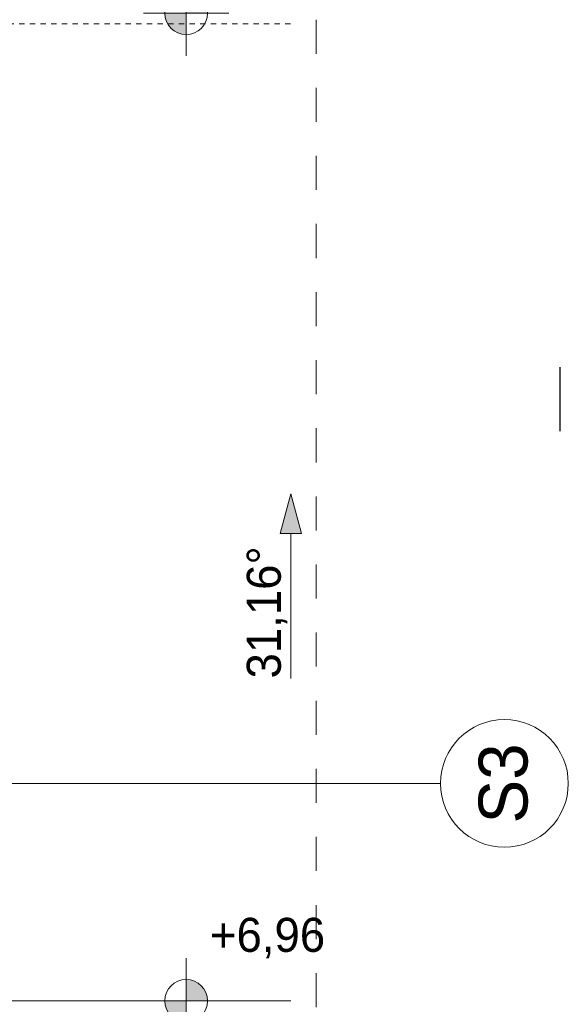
# Model space of a CAD drawing. Extents: x -438200 to -357500, y 15000 to 163871.
# Tile 69 of 148: x -414413 to -411835, y 77933 to 82559. Entities that reach past the tile are written whole.
import ezdxf

# ---------------------------------------------------------------- set-up
doc = ezdxf.new("R2010")
doc.units = 0
doc.header["$MEASUREMENT"] = 0
doc.linetypes.add('Hidden Line', pattern=[50, 25, -25])
doc.linetypes.add('Przerywana', pattern=[320, 160, -160])
for name, color, linetype in [('#podkład', 252, 'Continuous'), ('Arch opisy', 252, 'Continuous'), ('INWENT DACH', 252, 'Continuous'), ('INWENT RZĘDNE', 252, 'Continuous')]:
    doc.layers.add(name, color=color, linetype=linetype)
for name, color, linetype, lineweight in [('0_Nr_Pióra__21', 252, 'Continuous', 9), ('Arch opisy_Nr_Pióra__1', 252, 'Continuous', 25), ('Arch opisy_Nr_Pióra__21', 252, 'Continuous', 9), ('INWENT DACH_Nr_Pióra__21', 252, 'Continuous', 9), ('INWENT OPISY_Nr_Pióra__21', 252, 'Continuous', 9), ('INWENT RZĘDNE_Nr_Pióra__21', 252, 'Continuous', 9), ('INWENT.ŚCIANY_Nr_Pióra__21', 252, 'Continuous', 9)]:
    doc.layers.add(name, color=color, linetype=linetype, lineweight=lineweight)
doc.styles.add('GENERATED_STYLE_2', font='txt')
doc.styles.add('GENERATED_STYLE_5', font='txt')

# ---------------------------------------------------------------- blocks, each defined once
blk = doc.blocks.new('Linia_20', base_point=(-413139.4, 69277.2))
at = {"layer": 'INWENT DACH_Nr_Pióra__21', "linetype": 'Continuous'}
blk.add_hatch(color=256, dxfattribs=at).paths.add_polyline_path([(-413139.4, 70144.5), (-413089.4, 69957.9), (-413189.4, 69957.9)], flags=0)
for p, q in [((-413139.4, 70144.5), (-413189.4, 69957.9)), ((-413139.4, 70144.5), (-413089.4, 69957.9)), ((-413089.4, 69957.9), (-413189.4, 69957.9)), ((-413139.4, 69277.2), (-413139.4, 69957.9))]:
    blk.add_line(p, q, dxfattribs=at)
blk = doc.blocks.new('Koty wysokościowe_20', base_point=(-413630.6, 67762.6))
at = {"layer": 'INWENT RZĘDNE_Nr_Pióra__21', "linetype": 'Continuous'}
for points in [[(-413630.6, 67762.6), (-413530.6, 67762.6), (-413538.2, 67800.9), (-413559.9, 67833.3), (-413592.4, 67855), (-413630.6, 67862.6)], [(-413630.6, 67762.6), (-413730.6, 67762.6), (-413723, 67724.3), (-413701.3, 67691.9), (-413668.9, 67670.2), (-413630.6, 67662.6)]]:
    blk.add_hatch(color=256, dxfattribs=at).paths.add_polyline_path(points, flags=0)
for p, q in [((-413630.6, 67562.6), (-413630.6, 67962.6)), ((-413830.6, 67762.6), (-413430.6, 67762.6))]:
    blk.add_line(p, q, dxfattribs=at)
blk.add_circle((-413630.6, 67762.6), 100, dxfattribs=at)
at = {"layer": 'INWENT RZĘDNE_Nr_Pióra__21', "insert": (-413518.9, 67962.6), "char_height": 160, "attachment_point": 7, "style": 'GENERATED_STYLE_2'}
blk.add_mtext('{+6,96}', dxfattribs=at)
blk = doc.blocks.new('Koty wysokościowe_22', base_point=(-413630.6, 72402.6))
at = {"layer": 'INWENT RZĘDNE_Nr_Pióra__21', "linetype": 'Continuous'}
for points in [[(-413630.6, 72402.6), (-413530.6, 72402.6), (-413538.2, 72440.9), (-413559.9, 72473.3), (-413592.4, 72495), (-413630.6, 72502.6)], [(-413630.6, 72402.6), (-413730.6, 72402.6), (-413723, 72364.3), (-413701.3, 72331.9), (-413668.9, 72310.2), (-413630.6, 72302.6)]]:
    blk.add_hatch(color=256, dxfattribs=at).paths.add_polyline_path(points, flags=0)
for p, q in [((-413630.6, 72202.6), (-413630.6, 72602.6)), ((-413830.6, 72402.6), (-413430.6, 72402.6))]:
    blk.add_line(p, q, dxfattribs=at)
blk.add_circle((-413630.6, 72402.6), 100, dxfattribs=at)
at = {"layer": 'INWENT RZĘDNE_Nr_Pióra__21', "insert": (-413518.9, 72602.6), "char_height": 160, "attachment_point": 7, "style": 'GENERATED_STYLE_2'}
blk.add_mtext('{+4,15}', dxfattribs=at)
blk = doc.blocks.new('Linia_136', base_point=(-414514.9, 68783.8))
at = {"layer": 'Arch opisy_Nr_Pióra__21', "linetype": 'Continuous'}
blk.add_line((-414514.9, 68783.8), (-412435.1, 68783.8), dxfattribs=at)
blk.add_circle((-412135.1, 68783.8), 300, dxfattribs=at)
blk = doc.blocks.new('piętro')
at = {"layer": 'Arch opisy_Nr_Pióra__1', "color": 252, "linetype": 'Continuous'}
blk.add_line((-411874.5, 63091.1), (-411874.5, 62791.1), dxfattribs=at)
at = {"layer": 'INWENT DACH_Nr_Pióra__21', "color": 252, "linetype": 'Continuous'}
blk.add_line((-414594.9, 60114.3), (-413139.4, 60114.3), dxfattribs=at)
at = {"layer": 'INWENT OPISY_Nr_Pióra__21', "color": 252, "linetype": 'Przerywana'}
blk.add_line((-413019.4, 49524.3), (-413019.4, 66524.3), dxfattribs=at)
at = {"layer": 'INWENT.ŚCIANY_Nr_Pióra__21', "color": 252, "linetype": 'Hidden Line'}
blk.add_line((-415264.9, 64704.3), (-413139.4, 64704.3), dxfattribs=at)
at = {"layer": 'Arch opisy', "color": 252, "linetype": 'Continuous'}
blk.add_blockref('Linia_136', (-414514.9, 61135.5), dxfattribs=at)
at = {"layer": 'INWENT DACH', "color": 252, "linetype": 'Continuous'}
blk.add_blockref('Linia_20', (-413139.4, 61628.8), dxfattribs=at)
at = {"layer": 'INWENT RZĘDNE', "color": 252}
for name, p in [('Koty wysokościowe_22', (-413630.6, 64754.3)), ('Koty wysokościowe_20', (-413630.6, 60114.3))]:
    blk.add_blockref(name, p, dxfattribs=at)
at = {"layer": '0_Nr_Pióra__21', "color": 252, "linetype": 'Continuous', "insert": (-413156, 61628.8), "char_height": 160, "attachment_point": 7, "rotation": 90, "style": 'GENERATED_STYLE_2'}
blk.add_mtext('{31,16°}', dxfattribs=at)
at = {"layer": 'Arch opisy_Nr_Pióra__1', "color": 252, "linetype": 'Continuous', "insert": (-412256.5, 61135.5), "char_height": 230, "attachment_point": 2, "rotation": 90, "style": 'GENERATED_STYLE_5'}
blk.add_mtext('{S3}', dxfattribs=at)

msp = doc.modelspace()

# ---------------------------------------------------------------- block references
at = {"layer": '#podkład', "color": 3, "lineweight": 50}
msp.add_blockref('piętro', (0, 17835.1), dxfattribs=at)

doc.saveas('drawing.dxf')
